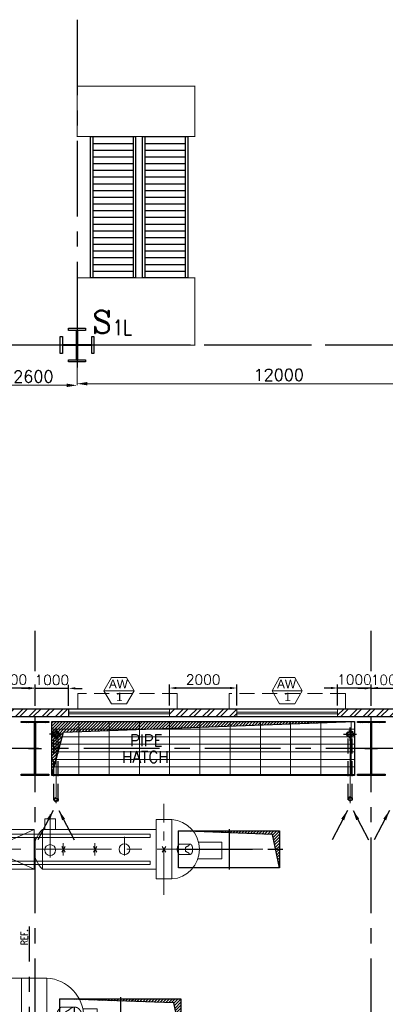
# Model space of a CAD drawing. Header units: inches. Extents: x 306235 to 1392759, y -66369 to 421098.
# Tile 78 of 91: x 484241 to 495116, y 129514 to 158804. Entities that reach past the tile are written whole.
import ezdxf
from ezdxf.enums import TextEntityAlignment as Align

# ---------------------------------------------------------------- set-up
doc = ezdxf.new("R2010")
doc.units = ezdxf.units.IN
doc.header["$LTSCALE"] = 1800
doc.header["$MEASUREMENT"] = 0
for name, pattern in [('1 NORTH ELEVATION$0$NORTH ELEVATION$0$HIDDEN', [0.375, 0.25, -0.125]), ('CENTER', [2, 1.25, -0.25, 0.25, -0.25]), ('CENTER2', [1.125, 0.75, -0.125, 0.125, -0.125]), ('DASHED', [0.75, 0.5, -0.25]), ('HIDDEN', [0.375, 0.25, -0.125]), ('HIDDEN2', [0.1875, 0.125, -0.0625])]:
    doc.linetypes.add(name, pattern=pattern)
doc.layers.get('0').update_dxf_attribs({"color": 253, "lineweight": 9})
for name, color, linetype, lineweight in [('2CON', 1, 'Continuous', 13), ('7', 8, 'CENTER', 13), ('A-REMOVABLE GRATING', 252, 'Continuous', 9), ('A-WIN TAG', 3, 'Continuous', 13), ('A-WIN TAG TEXT', 3, 'Continuous', 13), ('CL', 8, 'CENTER', 15), ('DRAIN', 251, 'DASHED', 25), ('EQPT', 8, 'HIDDEN', 9), ('EQUIP', 8, 'HIDDEN', 9), ('LEADER', 4, 'Continuous', 15), ('STEEL', 231, 'Continuous', 18), ('SUNSHADE', 2, '1 NORTH ELEVATION$0$NORTH ELEVATION$0$HIDDEN', 13), ('WALL HATCH', 251, 'Continuous', 13), ('WINDOW', 3, 'Continuous', 13)]:
    doc.layers.add(name, color=color, linetype=linetype, lineweight=lineweight)
for name, color, linetype in [('CEN', 2, 'CENTER'), ('COL', 1, 'Continuous'), ('DIM', 4, 'Continuous'), ('EXPERIMENT', 6, 'Continuous'), ('floor', 7, 'Continuous'), ('FORMAT', 9, 'Continuous'), ('GRID', 251, 'CENTER'), ('OPENING', 40, 'Continuous'), ('RAIN WATER', 6, 'Continuous'), ('TEXT', 3, 'Continuous'), ('WALL', 6, 'Continuous')]:
    doc.layers.add(name, color=color, linetype=linetype)
doc.styles.add('C4', font='COMPLEX', dxfattribs={"width": 0.75, "height": 625})
doc.styles.add('COMPLEX', font='complex')
doc.styles.add('ROAMNS', font='ROMANS.shx')
doc.styles.add('ROMANS', font='romans.shx')
doc.styles.add('ROMANT', font='romant')
doc.styles.add('S3', font='simplex.shx', dxfattribs={"width": 0.75, "height": 320})
doc.styles.get("Standard").update_dxf_attribs({"font": 'arial.ttf'})
doc.styles.add('style1', font='romans.shx')
doc.dimstyles.new('DIM INT 1', dxfattribs={"dimtxt": 300, "dimasz": 200, "dimexe": 100, "dimexo": 100, "dimgap": 100, "dimtad": 1, "dimdec": 0, "dimzin": 13, "dimdsep": 46, "dimlunit": 5, "dimtxsty": 'ROAMNS', "dimblk1": 'CLOSEDBLANK', "dimcen": 0.09, "dimclrd": 9, "dimclre": 9, "dimclrt": 4, "dimadec": 0, "dimazin": 0, "dimtfac": 1, "dimtdec": 0, "dimtix": 1, "dimtmove": 2, "dimatfit": 3, "dimfxl": 1, "dimtolj": 1, "dimtzin": 13, "dimarcsym": 0})
doc.dimstyles.get("Standard").update_dxf_attribs({"dimtxt": 0.18, "dimasz": 0.18, "dimexe": 0.18, "dimexo": 0.0625, "dimgap": 0.09, "dimtad": 0, "dimtih": 1, "dimtoh": 1, "dimdec": 4, "dimzin": 0, "dimdsep": 46, "dimtxsty": 'Standard', "dimcen": 0.09, "dimadec": 0, "dimazin": 0, "dimtfac": 1, "dimtdec": 4, "dimtofl": 0, "dimtmove": 0, "dimatfit": 3, "dimfxl": 1, "dimtolj": 1, "dimtzin": 0, "dimarcsym": 0})
doc.dimstyles.new('USER175', dxfattribs={"dimscale": 175, "dimtxt": 2, "dimasz": 1.75, "dimexe": 0, "dimexo": 0, "dimgap": 0.5, "dimtad": 1, "dimdec": 0, "dimzin": 0, "dimdsep": 46, "dimtxsty": 'ROMANS', "dimcen": 0, "dimclrd": 4, "dimclre": 4, "dimclrt": 4, "dimadec": 0, "dimazin": 0, "dimtfac": 0.09, "dimtdec": 0, "dimtix": 1, "dimtofl": 0, "dimtmove": 0, "dimatfit": 3, "dimfxl": 1, "dimtolj": 1, "dimtzin": 0, "dimarcsym": 0})

# ---------------------------------------------------------------- blocks, each defined once
blk = doc.blocks.new('A$C79836699')
at = {"layer": 'OPENING'}
h = blk.add_hatch(dxfattribs=at)
h.set_pattern_fill('ANSI31', color=8, scale=500, style=0)
h.set_pattern_definition([(45, (53194.6, -4e-10), (-44.194174, 44.194174), [])])
h.paths.add_polyline_path([(4340, 550), (2440, 550), (2440, 491), (4130, 437), (4340, -550)])
h.paths.add_polyline_path([(2440, 550), (740, 550), (2440, 491)])
at = {"layer": 'STEEL'}
h = blk.add_hatch(dxfattribs=at)
h.set_pattern_fill('ANSI31', color=8, scale=2000, style=0)
h.set_pattern_definition([(45, (120016.07, -225), (-176.7767, 176.7767), [])])
h.paths.add_polyline_path([(-14442, 785), (-14442, 1035), (-2220, 1035), (-2220, 785)])
h = blk.add_hatch(dxfattribs=at)
h.set_pattern_fill('ANSI31', color=8, scale=2000, style=0)
h.set_pattern_definition([(45, (120016.07, -775), (-176.7767, 176.7767), [])])
h.paths.add_polyline_path([(-14442, -1035), (-14442, -785), (-2220, -785), (-2220, -1035)])
at = {"layer": 'CEN', "color": 8, "linetype": 'CENTER'}
for p, q in [((-160, -1939), (-160, 2706)), ((-1175, 1163), (-1175, 1400)), ((0, -1412), (0, 1345)), ((-6485, -322), (-6485, 312)), ((1175, -305), (1175, 305)), ((1945, 0), (-15949, 0)), ((-7485, -175), (-7485, 175)), ((-5890, -250), (-5890, 250)), ((-2470, -175), (-2470, 175)), ((-1175, -210), (-1175, 210))]:
    blk.add_line(p, q, dxfattribs=at)
at = {"layer": 'CEN', "color": 8, "linetype": 'CENTER2', "ltscale": 0.25}
for p, q in [((-5552, 1330), (-5692, 1330)), ((-5622, 1260), (-5622, 1400)), ((-5210, 0), (-5622, 1330)), ((-4630, 1330), (-4770, 1330)), ((-4700, 0), (-4700, 1400))]:
    blk.add_line(p, q, dxfattribs=at)
at = {"layer": 'CEN', "color": 8}
for p, q in [((-8787, 1150), (-15787, -1150)), ((-15787, 1150), (-8787, -1150)), ((2540, 600), (2540, -600)), ((690, 0), (4618, 0))]:
    blk.add_line(p, q, dxfattribs=at)
blk.add_lwpolyline([(-8787, 1150), (-15787, 1150), (-15787, -1150), (-8787, -1150)], close=True, dxfattribs=at)
at = {"layer": 'EQUIP', "color": 8}
for p, q in [((-5239, -9), (-5641, 1290)), ((-5181, 9), (-5584, 1307)), ((-4730, 0), (-4730, 1297)), ((-4670, 0), (-4670, 1297)), ((772, 305), (1175, 305)), ((-6545, -60), (-6425, 60)), ((-6543, 58), (-6427, -58)), ((-2530, -60), (-2410, 60)), ((-2528, 58), (-2412, -58)), ((-60, -60), (60, 60)), ((-58, 58), (58, -58)), ((772, -305), (1175, -305))]:
    blk.add_line(p, q, dxfattribs=at)
at = {"layer": 'EQUIP', "color": 8, "linetype": 'Continuous'}
for p, q in [((-972, 1400), (-1378, 1400)), ((-1378, 1163), (-1378, 1400)), ((-972, 1163), (-972, 1400)), ((-8155, 1163), (-400, 1163)), ((-8155, 1150), (-8155, -1150)), ((-400, 1170), (-400, -1170)), ((-400, 1170), (350, 1170)), ((350, 1170), (350, -1170)), ((1424, 250), (1845, 250)), ((1845, 250), (1845, -250)), ((1424, -250), (1845, -250)), ((-8155, -1163), (-400, -1163)), ((-400, -1170), (350, -1170))]:
    blk.add_line(p, q, dxfattribs=at)
at = {"layer": 'EQUIP', "color": 8}
blk.add_lwpolyline([(1048, 256, 0.036505), (1022, 228, 0.032991), (904, 160, 0.171006), (904, -160, 0.032991), (1022, -228, 0.036505), (1048, -256, 0.386022), (1302, -256, 0.101773), (1364, -170, 0.060422), (1390, -90, 0.093727), (1390, 90, 0.060422), (1364, 170, 0.101773), (1302, 256, 0.386022), (1048, 256)], format="xyb", dxfattribs=at)
for centre, radius in [((-5622, 1330), 44.5), ((-4700, 1330), 44.5), ((-5210, 0), 30), ((-4700, 0), 30)]:
    blk.add_circle(centre, radius, dxfattribs=at)
at = {"layer": 'EQUIP', "color": 8, "linetype": 'Continuous'}
for centre, radius in [((-7485, 0), 107), ((-6485, 0), 203), ((-6485, 0), 57), ((-5210, 0), 30), ((-4700, 0), 30), ((-1175, 0), 162)]:
    blk.add_circle(centre, radius, dxfattribs=at)
at = {"layer": 'EQUIP', "color": 8, "linetype": 'HIDDEN2', "ltscale": 0.3}
blk.add_circle((-5890, 0), 203, dxfattribs=at)
at = {"layer": 'EQUIP', "color": 8}
for centre, radius, start, end in [((-7425, 0), 1362, 122.4167, 237.5833), ((1031, 0), 400, 130.2631, 229.7369)]:
    blk.add_arc(centre, radius, start, end, dxfattribs=at)
at = {"layer": 'EQUIP', "color": 8, "linetype": 'Continuous'}
blk.add_arc((278, 0), 1172, 273.5226, 86.4774, dxfattribs=at)
at = {"layer": 'OPENING', "color": 8}
blk.add_lwpolyline([(740, 550), (4340, 550), (4340, -550), (740, -550)], close=True, dxfattribs=at)
blk.add_lwpolyline([(4340, -550), (4130, 437), (740, 550)], dxfattribs=at)
at = {"layer": 'STEEL', "color": 8}
for points in [[(-2220, 785), (-14442, 785), (-14442, 1035), (-2220, 1035)], [(-2220, -785), (-14442, -785), (-14442, -1035), (-2220, -1035)]]:
    blk.add_lwpolyline(points, close=True, dxfattribs=at)
at = {"layer": 'EQUIP', "color": 8, "linetype": 'Continuous', "char_height": 200, "attachment_point": 9, "style": 'ROMANS'}
for s, insert in [('\\A1;S2', (-1035, 892, 600)), ('\\A1;S1', (-1230, 165, 300)), ('\\A1;S4', (-7625, 50)), ('\\A1;S3', (-6708, 46)), ('\\A1;RS', (-6622, -386, 300)), ('\\A1;S11', (-5209, -274)), ('\\A1;RS', (-2624, -259, 300)), ('\\A1;FS', (349, -296, 300))]:
    blk.add_mtext(s, dxfattribs=dict(at, insert=insert))
at = {"layer": 'EXPERIMENT', "color": 8, "style": 'COMPLEX', "width": 0.8}
blk.add_text('H.P. HEATER-7', height=500, dxfattribs=at).set_placement((-6785, -1883))
at = {"layer": 'TEXT', "color": 8, "style": 'ROMANS', "width": 0.8}
blk.add_text('REF.', height=200, rotation=90, dxfattribs=at).set_placement((-218, 2152))
at = {"layer": 'TEXT', "color": 8}
for s, height, style, width, p in [('SPACE FOR TUBE REMOVAL ONLY', 350, 'ROMANS', 0.5, (-13497, 75)), ('H.P. HEATER-7', 300, 'ROMANT', 0.75, (-4477, 83)), ('EL.18.85M', 300, 'ROMANT', 0.75, (-4828, -364))]:
    blk.add_text(s, height=height, dxfattribs=dict(at, style=style, width=width)).set_placement(p)
blk = doc.blocks.new('A$C489E6245')
at = {"layer": 'OPENING'}
h = blk.add_hatch(dxfattribs=at)
h.set_pattern_fill('ANSI31', color=8, scale=500, style=0)
h.set_pattern_definition([(45, (52894.75, -4e-10), (-44.194174, 44.194174), [])])
h.paths.add_polyline_path([(3440, 550), (2140, 550), (2140, 491), (3230, 437), (3440, -550)])
h.paths.add_polyline_path([(2140, 550), (440, 550), (2140, 491)])
at = {"layer": 'CEN', "color": 8}
for p, q in [((1940, 600), (1940, -600)), ((390, 0), (3733, 0))]:
    blk.add_line(p, q, dxfattribs=at)
at = {"layer": 'CL', "color": 8, "linetype": 'CENTER', "ltscale": 0.6}
blk.add_line((0, -1359), (0, 1356, 300), dxfattribs=at)
at = {"layer": 'CL', "color": 8, "linetype": 'CENTER'}
for p, q in [((-3380, -245, -900), (-3380, 1035, -600)), ((-6460, -590, -600), (-6460, 590, -600)), ((-3860, -590, -600), (-6460, 590, -600)), ((-3860, 590, -600), (-6460, -590, -600)), ((-3860, 590, -600), (-6460, 590, -600)), ((-3860, -590, -600), (-3860, 590, -600)), ((-1170, -181, -944), (-1170, 375, -484)), ((-11001, 0), (2955, 0)), ((-2990, -181, -900), (-2990, 181, -600)), ((-2050, -181, -900), (-2050, 181, -600)), ((-3860, -590, -600), (-6460, -590, -600))]:
    blk.add_line(p, q, dxfattribs=at)
at = {"layer": 'CL', "color": 8, "linetype": 'Continuous'}
for p, q in [((-6460, 455), (-407, 455)), ((-6460, 355), (-407, 355)), ((-407, 355, -600), (-407, 455, -600)), ((-6460, -355), (-407, -355)), ((-6460, -455), (-407, -455)), ((-407, -455, -600), (-407, -355, -600))]:
    blk.add_line(p, q, dxfattribs=at)
at = {"layer": 'EQPT', "color": 8, "linetype": 'Continuous'}
for p, q in [((-3542, 598, -882), (-3542, 908, -626)), ((-3542, 908, -626), (-3217, 908, -626)), ((-3217, 598, -882), (-3217, 908, -626)), ((-230, -882, -600), (-230, 883, -600)), ((-230, 883, -600), (235, 883)), ((235, -882), (235, 883)), ((-3607, -591, -600), (-3607, 590, -600)), ((-3607, 590, -600), (-230, 590, -600)), ((1033, 215, 42), (1731, 215, 42)), ((1731, -285, 42), (1731, 215, 42)), ((1013, -285, 42), (1731, -285, 42)), ((-3607, -590, -600), (-230, -590, -600)), ((-230, -882, -600), (235, -882))]:
    blk.add_line(p, q, dxfattribs=at)
at = {"layer": 'EQPT', "color": 8}
for p, q in [((452, 150), (789, 150)), ((452, -150), (789, -150))]:
    blk.add_line(p, q, dxfattribs=at)
blk.add_lwpolyline([(789, -150, -0.186311), (766, -141, -0.101773), (741, -106, -0.028605), (651, -61, -0.046761), (646, 0, -0.046761), (651, 61, -0.028605), (741, 106, -0.101773), (766, 141, -0.186311), (789, 150, -0.186311), (812, 141, -0.101773), (838, 106, -0.060422), (852, 61, -0.046761), (858, 0, -0.046761), (852, -61, -0.060422), (838, -106, -0.101773), (812, -141, -0.186311)], format="xyb", close=True, dxfattribs=at)
at = {"layer": 'EQPT', "color": 8, "linetype": 'Continuous'}
for centre in [(-3380, -22, -768), (-1170, 0, -794)]:
    blk.add_circle(centre, 162, dxfattribs=at)
for centre, radius, start, end in [((176, 0), 884, 273.8534, 86.1466), ((-3044, 0, -600), 816, 133.6531, 226.3469)]:
    blk.add_arc(centre, radius, start, end, dxfattribs=at)
at = {"layer": 'EQPT', "color": 8}
blk.add_arc((645, 0), 245, 142.1924, 217.8076, dxfattribs=at)
at = {"layer": 'OPENING', "color": 8}
blk.add_lwpolyline([(440, 550), (3440, 550), (3440, -550), (440, -550)], close=True, dxfattribs=at)
blk.add_lwpolyline([(3440, -550), (3230, 437), (440, 550)], dxfattribs=at)
at = {"layer": 'EQPT', "color": 8, "linetype": 'Continuous', "style": 'style1'}
for p in [(-2907, 87, -900), (-1967, 87, -900), (83, 87)]:
    blk.add_text('X', height=175, rotation=180, dxfattribs=at).set_placement(p)
blk = doc.blocks.new('c colm')
at = {"layer": 'COL'}
h = blk.add_hatch(dxfattribs=at)
h.set_pattern_fill('ANSI31', color=256, scale=200, style=0)
h.set_pattern_definition([(45, (66000, -4e-11), (-17.6776695, 17.6776695), [])])
h.paths.add_polyline_path([(157699, 119449), (157287, 119449), (157287, 119417), (157699, 119417)])
h.paths.add_polyline_path([(157287, 119449), (156874, 119449), (156874, 119417), (157287, 119417)])
h.paths.add_polyline_path([(157299, 120985), (157287, 120985), (157287, 119449), (157299, 119449)])
h.paths.add_polyline_path([(157287, 120985), (157274, 120985), (157274, 119449), (157287, 119449)])
h.paths.add_polyline_path([(157699, 121017), (157287, 121017), (157287, 120985), (157699, 120985)])
h.paths.add_polyline_path([(157287, 121017), (156874, 121017), (156874, 120985), (157287, 120985)])
at = {"layer": 'CEN'}
for p, q in [((157287, 119417), (157287, 121017)), ((157095, 120217), (157478, 120217))]:
    blk.add_line(p, q, dxfattribs=at)
at = {"layer": 'COL'}
for points in [[(156874, 121017), (157699, 121017), (157699, 120985), (156874, 120985)], [(157274, 120985), (157299, 120985), (157299, 119449), (157274, 119449)], [(156874, 119449), (157699, 119449), (157699, 119417), (156874, 119417)]]:
    blk.add_lwpolyline(points, close=True, dxfattribs=at)
blk = doc.blocks.new('*D769')
at = {"layer": 'Defpoints', "color": 0, "transparency": 16777216}
for p in [(-26750, -500), (-14750, -450), (-26750, -1150)]:
    blk.add_point(p, dxfattribs=at)
at = {"layer": 'DIM', "color": 4, "lineweight": -2, "transparency": 16777216}
for p, q in [((-26750, -500), (-26750, -1150)), ((-14750, -450), (-14750, -1150)), ((-15056, -1150), (-26444, -1150))]:
    blk.add_line(p, q, dxfattribs=at)
at = {"layer": 'DIM', "color": 4, "transparency": 16777216}
for points in [[(-26444, -1099), (-26444, -1201), (-26750, -1150)], [(-15056, -1099), (-15056, -1201), (-14750, -1150)]]:
    blk.add_solid(points, dxfattribs=at)
at = {"layer": 'DIM', "color": 4, "transparency": 16777216, "insert": (-20750, -888), "char_height": 350, "attachment_point": 5, "style": 'ROMANS'}
blk.add_mtext('\\A1;12000', dxfattribs=at)
blk = doc.blocks.new('*D766')
at = {"layer": 'Defpoints', "color": 0, "transparency": 16777216}
for p in [(-29350, 1, 0), (-26750, 0), (-29350, -1198)]:
    blk.add_point(p, dxfattribs=at)
at = {"layer": 'FORMAT', "color": 4, "lineweight": -2, "transparency": 16777216}
for p, q in [((-29350, 1), (-29350, -1198)), ((-26750, 0), (-26750, -1198)), ((-27056, -1198), (-29044, -1198))]:
    blk.add_line(p, q, dxfattribs=at)
at = {"layer": 'FORMAT', "color": 4, "transparency": 16777216}
for points in [[(-29044, -1147), (-29044, -1249), (-29350, -1198)], [(-27056, -1147), (-27056, -1249), (-26750, -1198)]]:
    blk.add_solid(points, dxfattribs=at)
at = {"layer": 'FORMAT', "color": 4, "transparency": 16777216, "insert": (-28050, -936), "char_height": 350, "attachment_point": 5, "style": 'ROMANS'}
blk.add_mtext('\\A1;2600', dxfattribs=at)
blk = doc.blocks.new('*D915')
at = {"layer": 'Defpoints', "color": 0, "transparency": 16777216}
for p in [(483198, 138923), (483198, 138305), (484698, 138305)]:
    blk.add_point(p, dxfattribs=at)
at = {"layer": 'DIM', "color": 9, "lineweight": -2, "transparency": 16777216}
for p, q in [((483198, 138405), (483198, 139023)), ((484498, 138923), (483398, 138923)), ((484698, 138405), (484698, 139023))]:
    blk.add_line(p, q, dxfattribs=at)
at = {"layer": 'DIM', "color": 9, "transparency": 16777216}
for points in [[(483398, 138956), (483398, 138889), (483198, 138923)], [(484498, 138956), (484498, 138889), (484698, 138923)]]:
    blk.add_solid(points, dxfattribs=at)
at = {"layer": 'DIM', "color": 4, "transparency": 16777216, "insert": (483948, 139173), "char_height": 300, "attachment_point": 5, "style": 'ROAMNS'}
blk.add_mtext('\\A1;1500', dxfattribs=at)
blk = doc.blocks.new('_ClosedBlank')
at = {"color": 0, "linetype": 'ByBlock', "lineweight": -2}
for p, q in [((-1, 0.17), (0, 0)), ((-1, 0.17), (-1, -0.17)), ((0, 0), (-1, -0.17))]:
    blk.add_line(p, q, dxfattribs=at)
blk = doc.blocks.new('*D918')
at = {"layer": 'Defpoints', "color": 0, "transparency": 16777216}
for p in [(493698, 138923), (493698, 138305), (494698, 138305)]:
    blk.add_point(p, dxfattribs=at)
at = {"layer": 'DIM', "color": 9, "lineweight": -2, "transparency": 16777216}
for p, q in [((493498, 138923), (493298, 138923)), ((493698, 138405), (493698, 139023)), ((494698, 138923), (493698, 138923)), ((494698, 138405), (494698, 139023)), ((494898, 138923), (495098, 138923))]:
    blk.add_line(p, q, dxfattribs=at)
at = {"layer": 'DIM', "color": 9, "transparency": 16777216}
for points in [[(493498, 138956), (493498, 138889), (493698, 138923)], [(494898, 138956), (494898, 138889), (494698, 138923)]]:
    blk.add_solid(points, dxfattribs=at)
at = {"layer": 'DIM', "color": 4, "transparency": 16777216, "insert": (494198, 139173), "char_height": 300, "attachment_point": 5, "style": 'ROAMNS'}
blk.add_mtext('\\A1;1000', dxfattribs=at)
blk = doc.blocks.new('*D919')
at = {"layer": 'Defpoints', "color": 0, "transparency": 16777216}
for p in [(484698, 138913), (484698, 138295), (485698, 138295)]:
    blk.add_point(p, dxfattribs=at)
at = {"layer": 'DIM', "color": 9, "lineweight": -2, "transparency": 16777216}
for p, q in [((484498, 138913), (484298, 138913)), ((484698, 138395), (484698, 139013)), ((485698, 138913), (484698, 138913)), ((485698, 138395), (485698, 139013)), ((485898, 138913), (486098, 138913))]:
    blk.add_line(p, q, dxfattribs=at)
at = {"layer": 'DIM', "color": 9, "transparency": 16777216}
for points in [[(484498, 138946), (484498, 138879), (484698, 138913)], [(485898, 138946), (485898, 138879), (485698, 138913)]]:
    blk.add_solid(points, dxfattribs=at)
at = {"layer": 'DIM', "color": 4, "transparency": 16777216, "insert": (485198, 139163), "char_height": 300, "attachment_point": 5, "style": 'ROAMNS'}
blk.add_mtext('\\A1;1000', dxfattribs=at)
blk = doc.blocks.new('*D920')
at = {"layer": 'Defpoints', "color": 0, "transparency": 16777216}
for p in [(488698, 138923), (488698, 138305), (490698, 138305)]:
    blk.add_point(p, dxfattribs=at)
at = {"layer": 'DIM', "color": 9, "lineweight": -2, "transparency": 16777216}
for p, q in [((488698, 138405), (488698, 139023)), ((490498, 138923), (488898, 138923)), ((490698, 138405), (490698, 139023))]:
    blk.add_line(p, q, dxfattribs=at)
at = {"layer": 'DIM', "color": 9, "transparency": 16777216}
for points in [[(488898, 138956), (488898, 138889), (488698, 138923)], [(490498, 138956), (490498, 138889), (490698, 138923)]]:
    blk.add_solid(points, dxfattribs=at)
at = {"layer": 'DIM', "color": 4, "transparency": 16777216, "insert": (489698, 139173), "char_height": 300, "attachment_point": 5, "style": 'ROAMNS'}
blk.add_mtext('\\A1;2000', dxfattribs=at)
blk = doc.blocks.new('*D922')
at = {"layer": 'Defpoints', "color": 0, "transparency": 16777216}
for p in [(494698, 138913), (494698, 138295), (495698, 138295)]:
    blk.add_point(p, dxfattribs=at)
at = {"layer": 'DIM', "color": 9, "lineweight": -2, "transparency": 16777216}
for p, q in [((494498, 138913), (494298, 138913)), ((494698, 138395), (494698, 139013)), ((495698, 138913), (494698, 138913)), ((495698, 138395), (495698, 139013)), ((495898, 138913), (496098, 138913))]:
    blk.add_line(p, q, dxfattribs=at)
at = {"layer": 'DIM', "color": 9, "transparency": 16777216}
for points in [[(494498, 138946), (494498, 138879), (494698, 138913)], [(495898, 138946), (495898, 138879), (495698, 138913)]]:
    blk.add_solid(points, dxfattribs=at)
at = {"layer": 'DIM', "color": 4, "transparency": 16777216, "insert": (495198, 139163), "char_height": 300, "attachment_point": 5, "style": 'ROAMNS'}
blk.add_mtext('\\A1;1000', dxfattribs=at)
blk = doc.blocks.new('D-ROW BOILER COLUMNS')
at = {"layer": 'CEN'}
blk.add_line((-26750, 9678.5), (-26750, -1000), dxfattribs=at)
at = {"layer": 'COL'}
blk.add_lwpolyline([(-27000, 500), (-26500, 500), (-26500, 437), (-26734, 437), (-26734, 16), (-26313, 16), (-26313, 250), (-26250, 250), (-26250, -250), (-26313, -250), (-26313, -16), (-26734, -16), (-26734, -437), (-26500, -437), (-26500, -500), (-27000, -500), (-27000, -437), (-26766, -437), (-26766, -16), (-27187, -16), (-27187, -250), (-27250, -250), (-27250, 250), (-27187, 250), (-27187, 16), (-26766, 16), (-26766, 437), (-27000, 437), (-27000, 500)], dxfattribs=at)
at = {"layer": 'floor', "color": 252}
for p, q in [((-26349.9, 2000), (-26349.9, 6200)), ((-26349.9, 6200), (-24999.9, 6200)), ((-26276.4, 6200), (-25076.4, 6200)), ((-26274.9, 2000), (-26274.9, 6200)), ((-25074.9, 2000), (-25074.9, 6200)), ((-24999.9, 2000), (-24999.9, 6200)), ((-24799.9, 2000), (-24799.9, 6200)), ((-24799.9, 6200), (-23449.9, 6200)), ((-24726.4, 6200), (-23526.4, 6200)), ((-24724.9, 2000), (-24724.9, 6200)), ((-23524.9, 2000), (-23524.9, 6200)), ((-23449.9, 2000), (-23449.9, 6200)), ((-26276.4, 6000), (-25076.4, 6000)), ((-24726.4, 6000), (-23526.4, 6000)), ((-26276.4, 5800), (-25076.4, 5800)), ((-26276.4, 5600), (-25076.4, 5600)), ((-24726.4, 5800), (-23526.4, 5800)), ((-24726.4, 5600), (-23526.4, 5600)), ((-26276.4, 5400), (-25076.4, 5400)), ((-24726.4, 5400), (-23526.4, 5400)), ((-26276.4, 5200), (-25076.4, 5200)), ((-26276.4, 5000), (-25076.4, 5000)), ((-24726.4, 5200), (-23526.4, 5200)), ((-24726.4, 5000), (-23526.4, 5000)), ((-26276.4, 4800), (-25076.4, 4800)), ((-24726.4, 4800), (-23526.4, 4800)), ((-26276.4, 4600), (-25076.4, 4600)), ((-26276.4, 4400), (-25076.4, 4400)), ((-24726.4, 4600), (-23526.4, 4600)), ((-24726.4, 4400), (-23526.4, 4400)), ((-26276.4, 4200), (-25076.4, 4200)), ((-24726.4, 4200), (-23526.4, 4200)), ((-26276.4, 4000), (-25076.4, 4000)), ((-24726.4, 4000), (-23526.4, 4000)), ((-26276.4, 3800), (-25076.4, 3800)), ((-26276.4, 3600), (-25076.4, 3600)), ((-24726.4, 3800), (-23526.4, 3800)), ((-24726.4, 3600), (-23526.4, 3600)), ((-26276.4, 3400), (-25076.4, 3400)), ((-24726.4, 3400), (-23526.4, 3400)), ((-26276.4, 3200), (-25076.4, 3200)), ((-26276.4, 3000), (-25076.4, 3000)), ((-24726.4, 3200), (-23526.4, 3200)), ((-24726.4, 3000), (-23526.4, 3000)), ((-26276.4, 2800), (-25076.4, 2800)), ((-24726.4, 2800), (-23526.4, 2800)), ((-26276.4, 2600), (-25076.4, 2600)), ((-26276.4, 2400), (-25076.4, 2400)), ((-24726.4, 2600), (-23526.4, 2600)), ((-24726.4, 2400), (-23526.4, 2400)), ((-26276.4, 2200), (-25076.4, 2200)), ((-24726.4, 2200), (-23526.4, 2200)), ((-24999.9, 2000), (-26349.9, 2000)), ((-23449.9, 2000), (-24799.9, 2000))]:
    blk.add_line(p, q, dxfattribs=at)
at = {"layer": 'floor', "color": 252, "const_width": 30}
for points in [[(-26749.9, 6200), (-26749.9, 7700), (-23249.9, 7700), (-23249.9, 6200)], [(-26750, 0), (-26750, 2000), (-23250, 2000), (-23250, 0)]]:
    blk.add_lwpolyline(points, close=True, dxfattribs=at)
at = {"layer": 'TEXT', "style": 'C4', "text_generation_flag": 6}
blk.add_text('S', height=675, rotation=180, dxfattribs=at).set_placement((-26300, 350))
at = {"layer": 'TEXT', "style": 'S3', "width": 0.8}
blk.add_text('1L', height=450, dxfattribs=at).set_placement((-25688, 297.5))
at = {"layer": 'DIM'}
dim = blk.add_linear_dim(base=(-26750, -1150), p1=(-14750, -450), p2=(-26750, -500), dimstyle='USER175', dxfattribs=at)
dim.commit()
dim.dimension.update_dxf_attribs({"geometry": '*D769', "text_midpoint": (-20750, -887.5)})
at = {"layer": 'FORMAT'}
dim = blk.add_linear_dim(base=(-29350.1, -1198.4), p1=(-26750, 0), p2=(-29350.1, 1, 0), dimstyle='USER175', override={"dimfxl": 0.18}, dxfattribs=at)
dim.commit()
dim.dimension.update_dxf_attribs({"geometry": '*D766', "text_midpoint": (-28050.1, -935.9)})

msp = doc.modelspace()

# ---------------------------------------------------------------- hatches: boundary and pattern name
at = {"layer": 'A-REMOVABLE GRATING'}
h = msp.add_hatch(dxfattribs=at)
h.set_pattern_fill('GRATE', color=256, scale=7200, style=0)
h.paths.add_polyline_path([(485197.7, 137925), (494197.7, 137925), (494197.7, 136325), (485197.7, 136325)])
at = {"layer": 'OPENING'}
h = msp.add_hatch(dxfattribs=at)
h.set_pattern_fill('ANSI31', color=256, scale=500, style=0)
h.set_pattern_definition([(45, (-22288.77, 39097.354), (-44.194174, 44.194174), [])])
h.paths.add_polyline_path([(494197.7, 137925), (485197.7, 137925), (485197.7, 137125), (485412.1, 137125), (485540.7, 137605.2)])
h.paths.add_polyline_path([(485412.1, 137125), (485197.7, 137125), (485197.7, 136325)])
at = {"layer": 'WALL HATCH'}
h = msp.add_hatch(dxfattribs=at)
h.set_pattern_fill('ANSI32', color=256, scale=750, angle=-1.3e-14, style=0)
h.paths.add_polyline_path([(484697.7, 138305), (483197.7, 138305), (483197.7, 138075), (484697.7, 138075)])
h.paths.add_polyline_path([(485697.7, 138305), (484697.7, 138305), (484697.7, 138075), (485697.7, 138075)])
h = msp.add_hatch(dxfattribs=at)
h.set_pattern_fill('ANSI32', color=256, scale=750, angle=-1.3e-14, style=0)
h.paths.add_polyline_path([(490697.7, 138305), (488697.7, 138305), (488697.7, 138075), (490697.7, 138075)])
h = msp.add_hatch(dxfattribs=at)
h.set_pattern_fill('ANSI32', color=256, scale=750, angle=-1.3e-14, style=0)
h.paths.add_polyline_path([(494697.7, 138305), (493697.7, 138305), (493697.7, 138075), (494697.7, 138075)])
h.paths.add_polyline_path([(495697.7, 138305), (494697.7, 138305), (494697.7, 138075), (495697.7, 138075)])

# ---------------------------------------------------------------- linework, layer by layer
at = {"layer": '2CON'}
for p, q in [((487647.7, 138843), (486747.7, 138843)), ((492647.7, 138843), (491747.7, 138843))]:
    msp.add_line(p, q, dxfattribs=at)
at = {"layer": '7'}
for p, q in [((485322.7, 137750.3), (485322.7, 135489.7)), ((494072.7, 137750.3), (494072.7, 135489.7))]:
    msp.add_line(p, q, dxfattribs=at)
at = {"layer": 'A-WIN TAG'}
for points in [[(486972.7, 139232.7), (486747.7, 138843), (486972.7, 138453.3), (487422.7, 138453.3), (487647.7, 138843), (487422.7, 139232.7)], [(491972.7, 139232.7), (491747.7, 138843), (491972.7, 138453.3), (492422.7, 138453.3), (492647.7, 138843), (492422.7, 139232.7)]]:
    msp.add_lwpolyline(points, close=True, dxfattribs=at)
at = {"layer": 'DRAIN', "color": 4, "linetype": 'HIDDEN'}
for p, q in [((485260.2, 135625.3), (485260.2, 137472.2)), ((485385.2, 135625.3), (485385.2, 137472.2)), ((494010.2, 135625.3), (494010.2, 137472.2)), ((494135.2, 135625.3), (494135.2, 137472.2))]:
    msp.add_line(p, q, dxfattribs=at)
at = {"layer": 'GRID'}
for p, q in [((546023.4, 149125.3), (397397.7, 149125.3)), ((550478.3, 149125.3), (464159.6, 149125.3)), ((484697.7, 85427.2), (484697.7, 140624.7)), ((494697.7, 85427.2), (494697.7, 140624.7)), ((545997.7, 137125), (441197.7, 137125))]:
    msp.add_line(p, q, dxfattribs=at)
at = {"layer": 'OPENING'}
msp.add_lwpolyline([(485197.7, 137925), (494197.7, 137925), (494197.7, 136325), (485197.7, 136325)], close=True, dxfattribs=at)
msp.add_lwpolyline([(485197.7, 136325), (485540.7, 137605.2), (494197.7, 137925)], dxfattribs=at)
at = {"layer": 'RAIN WATER', "linetype": 'CENTER2', "ltscale": 0.05}
for p, q in [((485322.7, 137350.3), (485322.7, 137750.3)), ((494072.7, 137350.3), (494072.7, 137750.3)), ((485522.7, 137550.3), (485122.7, 137550.3)), ((493872.7, 137550.3), (494272.7, 137550.3))]:
    msp.add_line(p, q, dxfattribs=at)
at = {"layer": 'RAIN WATER', "linetype": 'HIDDEN2', "ltscale": 0.25}
for centre, radius in [((485322.7, 137550.3), 100), ((494072.7, 137550.3), 100), ((485322.7, 135600.3), 62.5), ((494072.7, 135625.3), 62.5)]:
    msp.add_circle(centre, radius, dxfattribs=at)
at = {"layer": 'RAIN WATER', "ltscale": 0.25}
for centre in [(485322.7, 137550.3), (494072.7, 137550.3)]:
    msp.add_circle(centre, 75, dxfattribs=at)
at = {"layer": 'RAIN WATER', "color": 6}
for centre in [(485322.7, 135600.3), (494072.7, 135625.3)]:
    msp.add_circle(centre, 50, dxfattribs=at)
at = {"layer": 'SUNSHADE'}
for points in [[(488927.7, 138305), (488927.7, 138755), (485967.7, 138755), (485967.7, 138305)], [(493927.7, 138304.9), (493927.7, 138754.9), (490467.7, 138754.9), (490467.7, 138304.9)]]:
    msp.add_lwpolyline(points, dxfattribs=at)
at = {"layer": 'WALL'}
for p, q in [((473064.7, 138305), (522729.7, 138305)), ((485697.7, 138305), (485697.7, 138075)), ((473064.7, 138075), (522729.7, 138075))]:
    msp.add_line(p, q, dxfattribs=at)
at = {"layer": 'WINDOW', "ltscale": 100}
for p, q in [((488697.7, 138206.3), (485697.7, 138206.3)), ((488697.7, 138156.3), (485697.7, 138156.3)), ((493697.7, 138206.3), (490697.7, 138206.3)), ((493697.7, 138156.3), (490697.7, 138156.3))]:
    msp.add_line(p, q, dxfattribs=at)
for points in [[(485697.7, 138075), (485697.7, 138305), (488697.7, 138305), (488697.7, 138075)], [(490697.7, 138075), (490697.7, 138305), (493697.7, 138305), (493697.7, 138075)]]:
    msp.add_lwpolyline(points, close=True, dxfattribs=at)

# ---------------------------------------------------------------- block references
for name, p in [('c colm', (327411, 16907.6)), ('c colm', (337411, 16907.6)), ('A$C489E6245', (488527.7, 134125)), ('A$C79836699', (484697.7, 129125))]:
    msp.add_blockref(name, p)

# ---------------------------------------------------------------- texts
at = {"layer": 'A-WIN TAG TEXT'}
for s, p in [('AW', (487178, 139043)), ('AW', (492178, 139043)), ('1', (487209.3, 138657.2)), ('1', (492209.3, 138657.2))]:
    msp.add_text(s, height=250, dxfattribs=at).set_placement(p, align=Align.MIDDLE)
at = {"layer": 'TEXT', "color": 3, "style": 'ROMANS', "width": 0.936038}
for s, p in [(' PIPE', (487297.8, 137189.7, -1000)), ('HATCH', (487284.1, 136698))]:
    msp.add_text(s, height=350, dxfattribs=at).set_placement(p)

# ---------------------------------------------------------------- dimensions: what is measured, and where the dimension line sits
at = {"layer": 'DIM'}
for base, p1, p2, picture, middle in [((483197.7, 138922.6), (484697.7, 138305), (483197.7, 138304.9), '*D915', (483947.7, 139172.6)), ((484697.7, 138912.6), (485697.7, 138295), (484697.7, 138295), '*D919', (485197.7, 139162.6)), ((488697.7, 138922.6), (490697.7, 138305), (488697.7, 138305), '*D920', (489697.7, 139172.6)), ((493697.7, 138922.6), (494697.7, 138305), (493697.7, 138304.9), '*D918', (494197.7, 139172.6)), ((494697.7, 138912.6), (495697.7, 138295), (494697.7, 138295), '*D922', (495197.7, 139162.6))]:
    dim = msp.add_linear_dim(base=base, p1=p1, p2=p2, dimstyle='DIM INT 1', override={"dimtmove": 0}, dxfattribs=at)
    dim.commit()
    dim.dimension.update_dxf_attribs({"geometry": picture, "text_midpoint": middle})

# ---------------------------------------------------------------- leaders
at = {"layer": 'LEADER'}
for points in [[(485238.4, 135278.2, -100), (484781.3, 134403, -100)], [(485407, 135278.2, -100), (485864.1, 134403, -100)], [(493988.4, 135278.2, -100), (493531.3, 134403, -100)], [(494157, 135278.2, -100), (494614.1, 134403, -100)], [(495238.4, 135278.2, -100), (494781.3, 134403, -100)]]:
    msp.add_leader(points, dimstyle='Standard', override={"dimtxt": 350, "dimasz": 300, "dimexe": 0, "dimexo": 0, "dimgap": 100, "dimtad": 0, "dimtih": 0, "dimtoh": 0, "dimdec": 0, "dimtxsty": 'ROMANS', "dimcen": 0, "dimclrd": 9, "dimclre": 9, "dimclrt": 256, "dimtdec": 0, "dimtix": 1, "dimtofl": 1, "dimatfit": 0}, dxfattribs=at)

# ---------------------------------------------------------------- next in the draw order: block references
msp.add_blockref('D-ROW BOILER COLUMNS', (512697.7, 149125.3))

doc.saveas('drawing.dxf')
